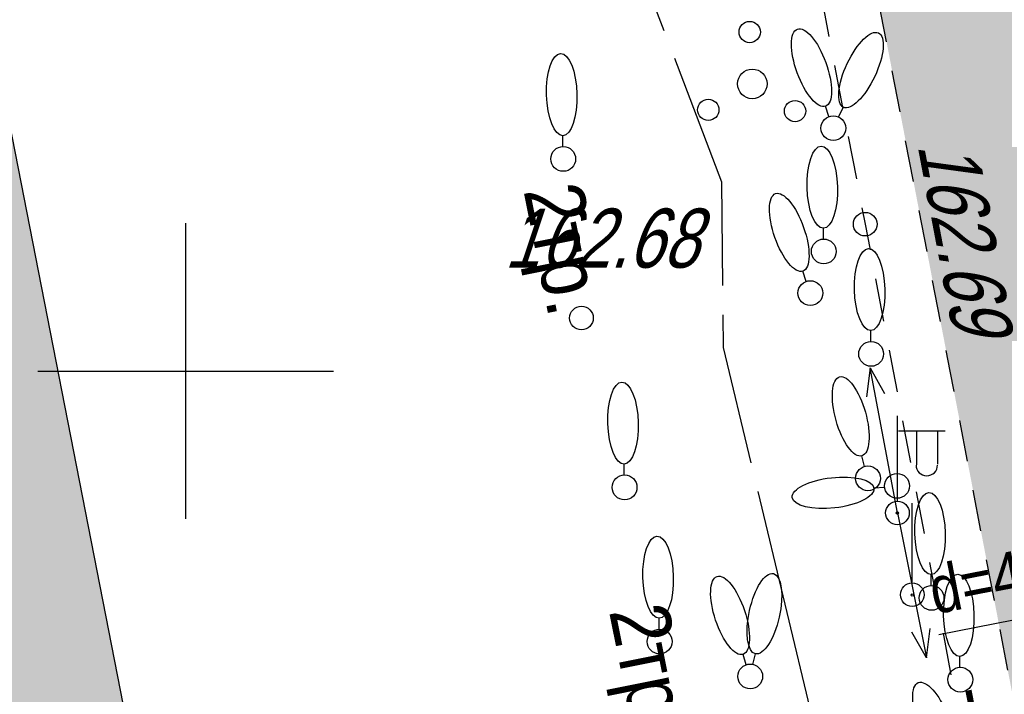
# Model space of a CAD drawing. Header units: millimetres. Extents: x 4385 to 11928, y 17253 to 36963.
# Tile 56 of 256: x 5847 to 5864, y 18495 to 18506. Entities that reach past the tile are written whole.
import ezdxf
from ezdxf.enums import TextEntityAlignment as Align

# ---------------------------------------------------------------- set-up
doc = ezdxf.new("R2010")
doc.units = ezdxf.units.MM
doc.linetypes.add('Геоподоснова_34179-21 от 9.08.21$0$UP line', pattern=[1.5, 1, -0.5])
for name, color, linetype, lineweight in [('Геоподоснова_34179-21 от 9.08.21$0$Водосток проектный', 7, 'Continuous', 25), ('Геоподоснова_34179-21 от 9.08.21$0$Горизонтали', 7, 'Continuous', 25), ('Геоподоснова_34179-21 от 9.08.21$0$Граница улицы', 7, 'Continuous', 25), ('Геоподоснова_34179-21 от 9.08.21$0$Кабели', 7, 'Continuous', 25), ('Геоподоснова_34179-21 от 9.08.21$0$Кабель Мосэнерго', 7, 'Continuous', 25), ('Геоподоснова_34179-21 от 9.08.21$0$Канализация самотёчная', 7, 'Continuous', 25), ('Геоподоснова_34179-21 от 9.08.21$0$Координатные кресты', 7, 'Continuous', 25), ('Геоподоснова_34179-21 от 9.08.21$0$Отдельно стоящее дерево', 7, 'Continuous', 25), ('Геоподоснова_34179-21 от 9.08.21$0$Столбы', 7, 'Continuous', 25), ('Геоподоснова_34179-21 от 9.08.21$0$Фонари', 7, 'Continuous', 25)]:
    doc.layers.add(name, color=color, linetype=linetype, lineweight=lineweight)
doc.layers.add('ГП_дороги_штриховка_сущ', color=7, linetype='Continuous', lineweight=0, true_color=0xc8d0d0, transparency=0.6)
doc.layers.add('ГП_здан_сущ', color=7, linetype='Continuous')
doc.layers.add('ГП_здан_сущ_штриховка', color=253, linetype='Continuous', lineweight=0, true_color=0x828282)
doc.styles.add('Геоподоснова_34179-21 от 9.08.21$0$Style-RUSSIAN_1251', font='RUSSIAN_1251.shx')
doc.styles.add('Геоподоснова_34179-21 от 9.08.21$0$Style-RUSSIAN_1251 I 0.32289', font='RUSSIAN_1251.shx', dxfattribs={"oblique": 18.5})

# ---------------------------------------------------------------- blocks, each defined once
blk = doc.blocks.new('Геоподоснова_34179-21 от 9.08.21$0$KREST_16')
at = {"layer": 'Геоподоснова_34179-21 от 9.08.21$0$Координатные кресты', "color": 7, "linetype": 'Continuous', "lineweight": 25}
for p, q in [((0, -2.5), (0, 2.5)), ((-2.5, 0), (2.5, 0))]:
    blk.add_line(p, q, dxfattribs=at)
blk = doc.blocks.new('Геоподоснова_34179-21 от 9.08.21$0$DEREVO_11')
at = {"layer": 'Геоподоснова_34179-21 от 9.08.21$0$Отдельно стоящее дерево', "color": 7, "linetype": 'Continuous', "lineweight": 25, "flags": 128}
blk.add_lwpolyline([(-0.007, 0.21), (-0.007, 0.393)], dxfattribs=at)
at = {"layer": 'Геоподоснова_34179-21 от 9.08.21$0$Отдельно стоящее дерево', "color": 7, "linetype": 'Continuous', "lineweight": 25}
blk.add_arc((0, 0), 0.21, 0, 360, dxfattribs=at)
blk.add_ellipse((-0.025, 1.088), major_axis=(-0.019, 0.695), ratio=0.369829, dxfattribs=at)
blk = doc.blocks.new('Геоподоснова_34179-21 от 9.08.21$0$PIKET_52')
at = {"layer": 'Геоподоснова_34179-21 от 9.08.21$0$Горизонтали', "color": 7, "linetype": 'Continuous', "lineweight": 25}
blk.add_arc((0, 0), 0.2, 0, 360, dxfattribs=at)
blk = doc.blocks.new('Геоподоснова_34179-21 от 9.08.21$0$DEREVO_13')
at = {"layer": 'Геоподоснова_34179-21 от 9.08.21$0$Отдельно стоящее дерево', "color": 7, "linetype": 'Continuous', "lineweight": 25, "flags": 128}
blk.add_lwpolyline([(-0.007, 0.21), (-0.007, 0.393)], dxfattribs=at)
at = {"layer": 'Геоподоснова_34179-21 от 9.08.21$0$Отдельно стоящее дерево', "color": 7, "linetype": 'Continuous', "lineweight": 25}
blk.add_arc((0, 0), 0.21, 0, 359.99999, dxfattribs=at)
blk.add_ellipse((-0.0255, 1.088), major_axis=(-0.0185, 0.695), ratio=0.3698286, dxfattribs=at)
blk = doc.blocks.new('Геоподоснова_34179-21 от 9.08.21$0$DEREVO_14')
at = {"layer": 'Геоподоснова_34179-21 от 9.08.21$0$Отдельно стоящее дерево', "color": 7, "linetype": 'Continuous', "lineweight": 25, "flags": 128}
blk.add_lwpolyline([(-0.007, 0.21), (-0.007, 0.393)], dxfattribs=at)
at = {"layer": 'Геоподоснова_34179-21 от 9.08.21$0$Отдельно стоящее дерево', "color": 7, "linetype": 'Continuous', "lineweight": 25}
blk.add_arc((0, 0), 0.21, 0, 360, dxfattribs=at)
blk.add_ellipse((-0.026, 1.088), major_axis=(-0.019, 0.695), ratio=0.369829, dxfattribs=at)
blk = doc.blocks.new('Геоподоснова_34179-21 от 9.08.21$0$DEREVO_15')
at = {"layer": 'Геоподоснова_34179-21 от 9.08.21$0$Отдельно стоящее дерево', "color": 7, "linetype": 'Continuous', "lineweight": 25, "flags": 128}
blk.add_lwpolyline([(-0.007, 0.21), (-0.007, 0.393)], dxfattribs=at)
at = {"layer": 'Геоподоснова_34179-21 от 9.08.21$0$Отдельно стоящее дерево', "color": 7, "linetype": 'Continuous', "lineweight": 25}
blk.add_arc((0, 0), 0.21, 0, 359.99999, dxfattribs=at)
blk.add_ellipse((-0.0255, 1.088), major_axis=(-0.0185, 0.695), ratio=0.3698286, dxfattribs=at)
blk = doc.blocks.new('Геоподоснова_34179-21 от 9.08.21$0$DEREVO_21')
at = {"layer": 'Геоподоснова_34179-21 от 9.08.21$0$Отдельно стоящее дерево', "color": 7, "linetype": 'Continuous', "lineweight": 25, "flags": 128}
blk.add_lwpolyline([(-0.007, 0.21), (-0.007, 0.393)], dxfattribs=at)
at = {"layer": 'Геоподоснова_34179-21 от 9.08.21$0$Отдельно стоящее дерево', "color": 7, "linetype": 'Continuous', "lineweight": 25}
blk.add_arc((0, 0), 0.21, 0, 360, dxfattribs=at)
blk.add_ellipse((-0.026, 1.088), major_axis=(-0.019, 0.695), ratio=0.369829, dxfattribs=at)
blk = doc.blocks.new('Геоподоснова_34179-21 от 9.08.21$0$KUST1_3')
at = {"layer": 'Геоподоснова_34179-21 от 9.08.21$0$Отдельно стоящее дерево', "color": 7, "linetype": 'Continuous', "lineweight": 25}
for centre, radius in [((-0.044, 0.877), 0.18), ((0, 0), 0.25), ((-0.745, -0.439), 0.18), ((0.723, -0.461), 0.18)]:
    blk.add_arc(centre, radius, 0, 360, dxfattribs=at)
blk = doc.blocks.new('Геоподоснова_34179-21 от 9.08.21$0$DEREVO_22')
at = {"layer": 'Геоподоснова_34179-21 от 9.08.21$0$Отдельно стоящее дерево', "color": 7, "linetype": 'Continuous', "lineweight": 25, "flags": 128}
blk.add_lwpolyline([(-0.007, 0.21), (-0.007, 0.393)], dxfattribs=at)
at = {"layer": 'Геоподоснова_34179-21 от 9.08.21$0$Отдельно стоящее дерево', "color": 7, "linetype": 'Continuous', "lineweight": 25}
blk.add_arc((0, 0), 0.21, 0, 360, dxfattribs=at)
blk.add_ellipse((-0.025, 1.088), major_axis=(-0.019, 0.695), ratio=0.369829, dxfattribs=at)
blk = doc.blocks.new('Геоподоснова_34179-21 от 9.08.21$0$PIKET_55')
at = {"layer": 'Геоподоснова_34179-21 от 9.08.21$0$Горизонтали', "color": 7, "linetype": 'Continuous', "lineweight": 25}
blk.add_arc((0, 0), 0.2, 0, 360, dxfattribs=at)
blk = doc.blocks.new('Геоподоснова_34179-21 от 9.08.21$0$msdElementTypeLineString_34')
at = {"layer": 'Геоподоснова_34179-21 от 9.08.21$0$Граница улицы', "color": 7, "linetype": 'Continuous', "lineweight": 25}
for p, q in [((6.774, 5.572), (6.64, 6.265)), ((7.002, 4.388), (6.868, 5.081)), ((7.231, 3.205), (7.097, 3.897)), ((7.459, 2.021), (7.326, 2.714)), ((7.688, 0.837), (7.554, 1.53)), ((7.85, 0), (7.783, 0.346))]:
    blk.add_line(p, q, dxfattribs=at)
blk = doc.blocks.new('Геоподоснова_34179-21 от 9.08.21$0$DEREVO_86')
at = {"layer": 'Геоподоснова_34179-21 от 9.08.21$0$Отдельно стоящее дерево', "color": 7, "linetype": 'Continuous', "lineweight": 25, "flags": 128}
blk.add_lwpolyline([(-0.007, 0.21), (-0.007, 0.393)], dxfattribs=at)
at = {"layer": 'Геоподоснова_34179-21 от 9.08.21$0$Отдельно стоящее дерево', "color": 7, "linetype": 'Continuous', "lineweight": 25}
blk.add_arc((0, 0), 0.21, 0, 360, dxfattribs=at)
blk.add_ellipse((-0.025, 1.088), major_axis=(-0.019, 0.695), ratio=0.369829, dxfattribs=at)
blk = doc.blocks.new('Геоподоснова_34179-21 от 9.08.21$0$FONAR5_13')
at = {"layer": 'Геоподоснова_34179-21 от 9.08.21$0$Фонари', "color": 7, "linetype": 'Continuous', "lineweight": 25}
for p, q in [((0.003, 0.2), (0.003, 1.641)), ((0.017, 1.388), (0.805, 1.388)), ((0.322, 1.371), (0.322, 0.816)), ((0.676, 1.378), (0.676, 0.823))]:
    blk.add_line(p, q, dxfattribs=at)
for centre, radius, start, end in [((0.496, 0.809), 0.181, 180, 0), ((0, 0), 0.2, 0, 360), ((0, 0), 0.02, 0, 360)]:
    blk.add_arc(centre, radius, start, end, dxfattribs=at)
blk = doc.blocks.new('Геоподоснова_34179-21 от 9.08.21$0$STRFON_28')
at = {"layer": 'Геоподоснова_34179-21 от 9.08.21$0$Фонари', "color": 7, "linetype": 'Continuous', "lineweight": 25, "flags": 128}
for points in [[(0, 0), (2.5, 0)], [(2.5, 0), (2.025, 0.157)], [(2.5, 0), (2.025, -0.156)]]:
    blk.add_lwpolyline(points, dxfattribs=at)
blk = doc.blocks.new('Геоподоснова_34179-21 от 9.08.21$0$DEREVO_99')
at = {"layer": 'Геоподоснова_34179-21 от 9.08.21$0$Отдельно стоящее дерево', "color": 7, "linetype": 'Continuous', "lineweight": 25, "flags": 128}
blk.add_lwpolyline([(-0.007, 0.21), (-0.007, 0.393)], dxfattribs=at)
at = {"layer": 'Геоподоснова_34179-21 от 9.08.21$0$Отдельно стоящее дерево', "color": 7, "linetype": 'Continuous', "lineweight": 25}
blk.add_arc((0, 0), 0.21, 0, 360, dxfattribs=at)
blk.add_ellipse((-0.025, 1.088), major_axis=(-0.019, 0.695), ratio=0.369829, dxfattribs=at)
blk = doc.blocks.new('Геоподоснова_34179-21 от 9.08.21$0$DEREVO_100')
at = {"layer": 'Геоподоснова_34179-21 от 9.08.21$0$Отдельно стоящее дерево', "color": 7, "linetype": 'Continuous', "lineweight": 25, "flags": 128}
blk.add_lwpolyline([(-0.007, 0.21), (-0.007, 0.393)], dxfattribs=at)
at = {"layer": 'Геоподоснова_34179-21 от 9.08.21$0$Отдельно стоящее дерево', "color": 7, "linetype": 'Continuous', "lineweight": 25}
blk.add_arc((0, 0), 0.21, 0, 360, dxfattribs=at)
blk.add_ellipse((-0.026, 1.088), major_axis=(-0.019, 0.695), ratio=0.369829, dxfattribs=at)
blk = doc.blocks.new('Геоподоснова_34179-21 от 9.08.21$0$DEREVO_101')
at = {"layer": 'Геоподоснова_34179-21 от 9.08.21$0$Отдельно стоящее дерево', "color": 7, "linetype": 'Continuous', "lineweight": 25, "flags": 128}
blk.add_lwpolyline([(-0.007, 0.21), (-0.007, 0.393)], dxfattribs=at)
at = {"layer": 'Геоподоснова_34179-21 от 9.08.21$0$Отдельно стоящее дерево', "color": 7, "linetype": 'Continuous', "lineweight": 25}
blk.add_arc((0, 0), 0.21, 0, 360, dxfattribs=at)
blk.add_ellipse((-0.026, 1.088), major_axis=(-0.019, 0.695), ratio=0.369829, dxfattribs=at)
blk = doc.blocks.new('Геоподоснова_34179-21 от 9.08.21$0$DEREVO_102')
at = {"layer": 'Геоподоснова_34179-21 от 9.08.21$0$Отдельно стоящее дерево', "color": 7, "linetype": 'Continuous', "lineweight": 25, "flags": 128}
blk.add_lwpolyline([(-0.007, 0.21), (-0.007, 0.393)], dxfattribs=at)
at = {"layer": 'Геоподоснова_34179-21 от 9.08.21$0$Отдельно стоящее дерево', "color": 7, "linetype": 'Continuous', "lineweight": 25}
blk.add_arc((0, 0), 0.21, 0, 360, dxfattribs=at)
blk.add_ellipse((-0.026, 1.088), major_axis=(-0.019, 0.695), ratio=0.369829, dxfattribs=at)
blk = doc.blocks.new('Геоподоснова_34179-21 от 9.08.21$0$DEREVO_103')
at = {"layer": 'Геоподоснова_34179-21 от 9.08.21$0$Отдельно стоящее дерево', "color": 7, "linetype": 'Continuous', "lineweight": 25, "flags": 128}
blk.add_lwpolyline([(-0.007, 0.21), (-0.007, 0.393)], dxfattribs=at)
at = {"layer": 'Геоподоснова_34179-21 от 9.08.21$0$Отдельно стоящее дерево', "color": 7, "linetype": 'Continuous', "lineweight": 25}
blk.add_arc((0, 0), 0.21, 0, 359.99999, dxfattribs=at)
blk.add_ellipse((-0.0255, 1.088), major_axis=(-0.0185, 0.695), ratio=0.3698286, dxfattribs=at)
blk = doc.blocks.new('Геоподоснова_34179-21 от 9.08.21$0$DEREVO_104')
at = {"layer": 'Геоподоснова_34179-21 от 9.08.21$0$Отдельно стоящее дерево', "color": 7, "linetype": 'Continuous', "lineweight": 25, "flags": 128}
blk.add_lwpolyline([(-0.007, 0.21), (-0.007, 0.393)], dxfattribs=at)
at = {"layer": 'Геоподоснова_34179-21 от 9.08.21$0$Отдельно стоящее дерево', "color": 7, "linetype": 'Continuous', "lineweight": 25}
blk.add_arc((0, 0), 0.21, 0, 360, dxfattribs=at)
blk.add_ellipse((-0.025, 1.088), major_axis=(-0.019, 0.695), ratio=0.369829, dxfattribs=at)
blk = doc.blocks.new('Геоподоснова_34179-21 от 9.08.21$0$DEREVO_105')
at = {"layer": 'Геоподоснова_34179-21 от 9.08.21$0$Отдельно стоящее дерево', "color": 7, "linetype": 'Continuous', "lineweight": 25, "flags": 128}
blk.add_lwpolyline([(-0.007, 0.21), (-0.007, 0.393)], dxfattribs=at)
at = {"layer": 'Геоподоснова_34179-21 от 9.08.21$0$Отдельно стоящее дерево', "color": 7, "linetype": 'Continuous', "lineweight": 25}
blk.add_arc((0, 0), 0.21, 0, 360, dxfattribs=at)
blk.add_ellipse((-0.026, 1.088), major_axis=(-0.019, 0.695), ratio=0.369829, dxfattribs=at)
blk = doc.blocks.new('Геоподоснова_34179-21 от 9.08.21$0$DEREVO_106')
at = {"layer": 'Геоподоснова_34179-21 от 9.08.21$0$Отдельно стоящее дерево', "color": 7, "linetype": 'Continuous', "lineweight": 25, "flags": 128}
blk.add_lwpolyline([(-0.006, 0.21), (-0.007, 0.393)], dxfattribs=at)
at = {"layer": 'Геоподоснова_34179-21 от 9.08.21$0$Отдельно стоящее дерево', "color": 7, "linetype": 'Continuous', "lineweight": 25}
blk.add_arc((0, 0), 0.21, 0, 360, dxfattribs=at)
blk.add_ellipse((-0.026, 1.088), major_axis=(-0.019, 0.695), ratio=0.369829, dxfattribs=at)
blk = doc.blocks.new('Геоподоснова_34179-21 от 9.08.21$0$STOLBG_1')
at = {"layer": 'Геоподоснова_34179-21 от 9.08.21$0$Столбы', "color": 7, "linetype": 'Continuous', "lineweight": 25}
blk.add_line((-0.015, 0.206), (-0.015, 1.539), dxfattribs=at)
for centre, radius in [((-0.015, -0.008), 0.2), ((-0.014, -0.014), 0.02)]:
    blk.add_arc(centre, radius, 0, 360, dxfattribs=at)
blk = doc.blocks.new('Геоподоснова_34179-21 от 9.08.21$0$msdElementTypeLineString_56')
at = {"layer": 'Геоподоснова_34179-21 от 9.08.21$0$Граница улицы', "color": 7, "linetype": 'Continuous', "lineweight": 25}
for p, q in [((0.067, 52.702), (0.001, 53.046)), ((0.295, 51.524), (0.162, 52.211)), ((0.522, 50.345), (0.39, 51.033)), ((0.75, 49.167), (0.617, 49.854)), ((0.978, 47.988), (0.845, 48.676))]:
    blk.add_line(p, q, dxfattribs=at)
blk = doc.blocks.new('Геоподоснова_34179-21 от 9.08.21$0$msdElementTypeLineString_57')
at = {"layer": 'Геоподоснова_34179-21 от 9.08.21$0$Граница улицы', "color": 7, "linetype": 'Continuous', "lineweight": 25}
for p, q in [((0.001, 53.482), (0.068, 53.129)), ((0.161, 52.638), (0.295, 51.933)), ((0.389, 51.442), (0.523, 50.737)), ((0.616, 50.246), (0.75, 49.541)), ((0.844, 49.05), (0.978, 48.345))]:
    blk.add_line(p, q, dxfattribs=at)
blk = doc.blocks.new('Геоподоснова_34179-21 от 9.08.21$0$STRFON_29')
at = {"layer": 'Геоподоснова_34179-21 от 9.08.21$0$Фонари', "color": 7, "linetype": 'Continuous', "lineweight": 25, "flags": 128}
for points in [[(0, 0), (2.5, 0)], [(2.5, 0), (2.025, 0.156)], [(2.5, 0), (2.025, -0.156)]]:
    blk.add_lwpolyline(points, dxfattribs=at)
blk = doc.blocks.new('Геоподоснова_34179-21 от 9.08.21$0$msdElementTypeLineString_102')
at = {"layer": 'Геоподоснова_34179-21 от 9.08.21$0$Граница улицы', "color": 7, "linetype": 'Continuous', "lineweight": 25}
for p, q in [((4.469, 16.233), (5.183, 16.36)), ((3.263, 16.02), (3.977, 16.146)), ((5.366, 15.997), (5.504, 15.285)), ((2.056, 15.806), (2.77, 15.932)), ((0.85, 15.592), (1.564, 15.719)), ((0, 15.442), (0.357, 15.505)), ((5.831, 13.591), (5.969, 12.879)), ((6.063, 12.388), (6.201, 11.676)), ((6.296, 11.185), (6.433, 10.473)), ((6.528, 9.982), (6.666, 9.27)), ((6.761, 8.779), (6.898, 8.067)), ((6.993, 7.576), (7.13, 6.864)), ((7.225, 6.373), (7.363, 5.661)), ((7.458, 5.17), (7.595, 4.458)), ((7.69, 3.967), (7.828, 3.254)), ((8.152, 1.56), (8.288, 0.847)), ((8.381, 0.356), (8.449, 0))]:
    blk.add_line(p, q, dxfattribs=at)
at = {"layer": 'Геоподоснова_34179-21 от 9.08.21$0$Граница улицы', "color": 7, "linetype": 'Continuous', "lineweight": 25, "flags": 128}
for points in [[(5.599, 14.794), (5.699, 14.276), (5.736, 14.084), (5.736, 14.082)], [(7.922, 2.764), (7.976, 2.485), (8.059, 2.051)]]:
    blk.add_lwpolyline(points, dxfattribs=at)
blk = doc.blocks.new('Геоподоснова_34179-21 от 9.08.21$0$msdElementTypeLineString_512')
at = {"layer": 'Геоподоснова_34179-21 от 9.08.21$0$Кабели', "color": 10, "linetype": 'Continuous', "lineweight": 25}
for p, q in [((0, 4.65), (0.796, 2.559)), ((0.974, 2.091), (1.77, 0))]:
    blk.add_line(p, q, dxfattribs=at)
blk = doc.blocks.new('Геоподоснова_34179-21 от 9.08.21$0$msdElementTypeMultiLine_308')
at = {"layer": 'Геоподоснова_34179-21 от 9.08.21$0$Кабели', "color": 1, "linetype": 'Continuous', "lineweight": 25}
blk.add_blockref('Геоподоснова_34179-21 от 9.08.21$0$msdElementTypeLineString_512', (0, 0), dxfattribs=at)
blk = doc.blocks.new('Геоподоснова_34179-21 от 9.08.21$0$msdElementTypeLineString_513')
at = {"layer": 'Геоподоснова_34179-21 от 9.08.21$0$Кабели', "color": 10, "linetype": 'Continuous', "lineweight": 25}
for p, q in [((0, 2.8), (0.019, 1.05)), ((0.024, 0.55), (0.03, 0))]:
    blk.add_line(p, q, dxfattribs=at)
blk = doc.blocks.new('Геоподоснова_34179-21 от 9.08.21$0$msdElementTypeMultiLine_309')
at = {"layer": 'Геоподоснова_34179-21 от 9.08.21$0$Кабели', "color": 10, "linetype": 'Continuous', "lineweight": 25}
blk.add_blockref('Геоподоснова_34179-21 от 9.08.21$0$msdElementTypeLineString_513', (0, 0), dxfattribs=at)
blk = doc.blocks.new('Геоподоснова_34179-21 от 9.08.21$0$msdElementTypeLineString_514')
at = {"layer": 'Геоподоснова_34179-21 от 9.08.21$0$Кабели', "color": 10, "linetype": 'Continuous', "lineweight": 25}
for p, q in [((0, 21.96), (0.468, 20.007)), ((0.584, 19.521), (1.52, 15.615))]:
    blk.add_line(p, q, dxfattribs=at)
blk = doc.blocks.new('Геоподоснова_34179-21 от 9.08.21$0$msdElementTypeMultiLine_310')
at = {"layer": 'Геоподоснова_34179-21 от 9.08.21$0$Кабели', "color": 1, "linetype": 'Continuous', "lineweight": 25}
blk.add_blockref('Геоподоснова_34179-21 от 9.08.21$0$msdElementTypeLineString_514', (0, 0), dxfattribs=at)
blk = doc.blocks.new('Геоподоснова_34179-21 от 9.08.21$0$msdElementTypeTextNode_27')
at = {"layer": 'Геоподоснова_34179-21 от 9.08.21$0$Кабель Мосэнерго', "color": 7, "linetype": 'Continuous', "lineweight": 25, "style": 'Геоподоснова_34179-21 от 9.08.21$0$Style-RUSSIAN_1251', "width": 0.899998}
blk.add_text('2тр.', height=1, rotation=281.3155, dxfattribs=at).set_placement((0, 0))
blk = doc.blocks.new('Геоподоснова_34179-21 от 9.08.21$0$DIMTXT_7')
at = {"layer": 'Геоподоснова_34179-21 от 9.08.21$0$Канализация самотёчная', "color": 16, "linetype": 'Continuous', "lineweight": 25, "style": 'Геоподоснова_34179-21 от 9.08.21$0$Style-RUSSIAN_1251', "width": 0.899998}
blk.add_text('d=200чуг.', height=1, rotation=11.1169, dxfattribs=at).set_placement((-17.832, 0.123), align=Align.TOP_LEFT)
blk = doc.blocks.new('Геоподоснова_34179-21 от 9.08.21$0$msdElementTypeTextNode_33')
at = {"layer": 'Геоподоснова_34179-21 от 9.08.21$0$Кабель Мосэнерго', "color": 7, "linetype": 'Continuous', "lineweight": 25, "style": 'Геоподоснова_34179-21 от 9.08.21$0$Style-RUSSIAN_1251', "width": 0.899998}
blk.add_text('2тр.', height=1, rotation=281.3155, dxfattribs=at).set_placement((0, 0))
blk = doc.blocks.new('Геоподоснова_34179-21 от 9.08.21$0$DIMTXT_250')
at = {"layer": 'Геоподоснова_34179-21 от 9.08.21$0$Водосток проектный', "color": 7, "linetype": 'Continuous', "lineweight": 25, "flags": 128}
blk.add_lwpolyline([(0, 0), (-13.532, 2.159), (-20.109, 0.867)], dxfattribs=at)
at = {"layer": 'Геоподоснова_34179-21 от 9.08.21$0$Водосток проектный', "color": 7, "linetype": 'Continuous', "lineweight": 25, "style": 'Геоподоснова_34179-21 от 9.08.21$0$Style-RUSSIAN_1251', "width": 0.875}
blk.add_text('d=400пп. пр.', height=0.8, rotation=11.1169, dxfattribs=at).set_placement((-20.331, 1.995), align=Align.TOP_LEFT)
blk = doc.blocks.new('Геоподоснова_34179-21 от 9.08.21')
at = {"layer": 'Геоподоснова_34179-21 от 9.08.21$0$Водосток проектный', "color": 7, "linetype": 'Continuous', "lineweight": 25}
blk.add_blockref('Геоподоснова_34179-21 от 9.08.21$0$DIMTXT_250', (5882.843, 18494.673), dxfattribs=at)
at = {"layer": 'Геоподоснова_34179-21 от 9.08.21$0$Горизонтали', "color": 7, "linetype": 'Continuous', "lineweight": 25}
for name, p in [('Геоподоснова_34179-21 от 9.08.21$0$PIKET_55', (5861.491, 18502.485)), ('Геоподоснова_34179-21 от 9.08.21$0$PIKET_52', (5856.693, 18500.897))]:
    blk.add_blockref(name, p, dxfattribs=at)
at = {"layer": 'Геоподоснова_34179-21 от 9.08.21$0$Граница улицы', "color": 7, "linetype": 'Continuous', "lineweight": 25}
for name, p in [('Геоподоснова_34179-21 от 9.08.21$0$msdElementTypeLineString_34', (5855.078, 18500)), ('Геоподоснова_34179-21 от 9.08.21$0$msdElementTypeLineString_102', (5853.515, 18500)), ('Геоподоснова_34179-21 от 9.08.21$0$msdElementTypeLineString_57', (5861.963, 18446.518)), ('Геоподоснова_34179-21 от 9.08.21$0$msdElementTypeLineString_56', (5862.927, 18446.954))]:
    blk.add_blockref(name, p, dxfattribs=at)
at = {"layer": 'Геоподоснова_34179-21 от 9.08.21$0$Кабели', "color": 1, "linetype": 'Continuous', "lineweight": 25}
for name, p in [('Геоподоснова_34179-21 от 9.08.21$0$msdElementTypeMultiLine_308', (5857.29, 18503.2)), ('Геоподоснова_34179-21 от 9.08.21$0$msdElementTypeMultiLine_309', (5859.06, 18500.4))]:
    blk.add_blockref(name, p, dxfattribs=at)
at = {"layer": 'Геоподоснова_34179-21 от 9.08.21$0$Кабели', "color": 10, "linetype": 'Continuous', "lineweight": 25}
blk.add_blockref('Геоподоснова_34179-21 от 9.08.21$0$msdElementTypeMultiLine_310', (5859.09, 18478.44), dxfattribs=at)
at = {"layer": 'Геоподоснова_34179-21 от 9.08.21$0$Кабель Мосэнерго', "color": 7, "linetype": 'Continuous', "lineweight": 25}
for name, p in [('Геоподоснова_34179-21 от 9.08.21$0$msdElementTypeTextNode_33', (5855.71, 18503.057)), ('Геоподоснова_34179-21 от 9.08.21$0$msdElementTypeTextNode_27', (5857.157, 18495.943))]:
    blk.add_blockref(name, p, dxfattribs=at)
at = {"layer": 'Геоподоснова_34179-21 от 9.08.21$0$Канализация самотёчная', "color": 16, "linetype": 'Continuous', "lineweight": 25}
blk.add_blockref('Геоподоснова_34179-21 от 9.08.21$0$DIMTXT_7', (5880.554, 18494.321), dxfattribs=at)
at = {"layer": 'Геоподоснова_34179-21 от 9.08.21$0$Координатные кресты', "color": 7, "linetype": 'Continuous', "lineweight": 25}
blk.add_blockref('Геоподоснова_34179-21 от 9.08.21$0$KREST_16', (5850, 18500), dxfattribs=at)
at = {"layer": 'Геоподоснова_34179-21 от 9.08.21$0$Отдельно стоящее дерево', "color": 7, "linetype": 'Continuous', "lineweight": 25}
for name, p in [('Геоподоснова_34179-21 от 9.08.21$0$KUST1_3', (5859.582, 18504.858)), ('Геоподоснова_34179-21 от 9.08.21$0$DEREVO_11', (5856.384, 18503.589)), ('Геоподоснова_34179-21 от 9.08.21$0$DEREVO_15', (5860.791, 18502.023)), ('Геоподоснова_34179-21 от 9.08.21$0$DEREVO_13', (5861.592, 18500.291)), ('Геоподоснова_34179-21 от 9.08.21$0$DEREVO_101', (5857.422, 18498.032)), ('Геоподоснова_34179-21 от 9.08.21$0$DEREVO_103', (5862.613, 18496.164)), ('Геоподоснова_34179-21 от 9.08.21$0$DEREVO_99', (5858.014, 18495.425)), ('Геоподоснова_34179-21 от 9.08.21$0$DEREVO_102', (5863.1, 18494.78))]:
    blk.add_blockref(name, p, dxfattribs=at)
for name, p, rotation in [('Геоподоснова_34179-21 от 9.08.21$0$DEREVO_21', (5860.952, 18504.109), 18.45342607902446), ('Геоподоснова_34179-21 от 9.08.21$0$DEREVO_105', (5861.538, 18498.185), 14.17763419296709), ('Геоподоснова_34179-21 от 9.08.21$0$DEREVO_86', (5863.052, 18493.074), 20.45006030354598)]:
    blk.add_blockref(name, p, dxfattribs=dict(at, rotation=rotation))
for name, p, xscale, yscale, zscale, rotation in [('Геоподоснова_34179-21 от 9.08.21$0$DEREVO_22', (5860.952, 18504.109), 1.000001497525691, 1.000001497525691, 1.000001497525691, 333.2377149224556), ('Геоподоснова_34179-21 от 9.08.21$0$DEREVO_14', (5860.564, 18501.318), 0.9999986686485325, 0.9999986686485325, 0.9999986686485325, 17.79093010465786), ('Геоподоснова_34179-21 от 9.08.21$0$DEREVO_104', (5862.03, 18498.058), 0.9999981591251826, 0.9999981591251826, 0.9999981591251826, 94.89301632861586), ('Геоподоснова_34179-21 от 9.08.21$0$DEREVO_100', (5859.546, 18494.834), 1.000001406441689, 1.000001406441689, 1.000001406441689, 16.85321462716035), ('Геоподоснова_34179-21 от 9.08.21$0$DEREVO_106', (5859.546, 18494.834), 1.000002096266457, 1.000002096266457, 1.000002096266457, 345.8567916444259)]:
    blk.add_blockref(name, p, dxfattribs=dict(at, xscale=xscale, yscale=yscale, zscale=zscale, rotation=rotation))
at = {"layer": 'Геоподоснова_34179-21 от 9.08.21$0$Столбы', "color": 7, "linetype": 'Continuous', "lineweight": 25}
blk.add_blockref('Геоподоснова_34179-21 от 9.08.21$0$STOLBG_1', (5862.302, 18496.225), dxfattribs=at)
at = {"layer": 'Геоподоснова_34179-21 от 9.08.21$0$Фонари', "color": 7, "linetype": 'Continuous', "lineweight": 25, "rotation": 100.5904488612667}
blk.add_blockref('Геоподоснова_34179-21 от 9.08.21$0$STRFON_29', (5862.037, 18497.6), dxfattribs=at)
at = {"layer": 'Геоподоснова_34179-21 от 9.08.21$0$Фонари', "color": 7, "linetype": 'Continuous', "lineweight": 25}
blk.add_blockref('Геоподоснова_34179-21 от 9.08.21$0$FONAR5_13', (5862.037, 18497.6), dxfattribs=at)
at = {"layer": 'Геоподоснова_34179-21 от 9.08.21$0$Фонари', "color": 7, "linetype": 'Continuous', "lineweight": 25, "xscale": 1.000001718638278, "yscale": 1.000001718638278, "zscale": 1.000001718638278, "rotation": 281.3372459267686}
blk.add_blockref('Геоподоснова_34179-21 от 9.08.21$0$STRFON_28', (5862.037, 18497.6), dxfattribs=at)
at = {"layer": 'Геоподоснова_34179-21 от 9.08.21$0$Горизонтали', "color": 7, "linetype": 'Continuous', "lineweight": 25, "style": 'Геоподоснова_34179-21 от 9.08.21$0$Style-RUSSIAN_1251 I 0.32289', "oblique": 18.5, "width": 0.799996}
blk.add_text('162.69', height=1, rotation=280.7688, dxfattribs=at).set_placement((5862.374, 18503.823))
blk.add_text('162.68', height=1, dxfattribs=at).set_placement((5855.386, 18501.749))
at = {"layer": 'Геоподоснова_34179-21 от 9.08.21$0$Граница улицы', "color": 7, "linetype": 'Геоподоснова_34179-21 от 9.08.21$0$UP line', "lineweight": 25, "style": 'Геоподоснова_34179-21 от 9.08.21$0$Style-RUSSIAN_1251 I 0.32289', "oblique": 18.5}
blk.add_text('БОЛЬШАЯ МАРФИНСКАЯ УЛИЦА', height=1.5, rotation=281, dxfattribs=at).set_placement((5861.279, 18523.04))

msp = doc.modelspace()

# ---------------------------------------------------------------- hatches: boundary and pattern name
at = {"layer": 'ГП_дороги_штриховка_сущ'}
h = msp.add_hatch(color=256, dxfattribs=at)
h.dxf.hatch_style = 1
edge = h.paths.add_edge_path()
edge.add_line((5925.766, 18433.855), (5941.944, 18436.973))
edge.add_line((5941.944, 18436.973), (5953.857, 18439.646))
edge.add_line((5953.857, 18439.646), (5952.85, 18448.595))
edge.add_line((5952.85, 18448.595), (5934.391, 18444.916))
edge.add_line((5934.391, 18444.916), (5923.777, 18442.892))
edge.add_line((5923.777, 18442.892), (5913.765, 18440.871))
edge.add_arc((6024.751, 17851.701), 599.532, 100.668107, 101.527822)
edge.add_line((5904.938, 18439.139), (5895.221, 18437.054))
edge.add_arc((5892.782, 18446.919), 10.161, 258.729, 283.887, ccw=False)
edge.add_arc((5892.507, 18446.219), 9.422, 228.1226, 259.5373, ccw=False)
edge.add_arc((5892.853, 18446.804), 10.09, 191.3978, 228.8772, ccw=False)
edge.add_line((5882.962, 18444.81), (5882.854, 18445.357))
edge.add_line((5882.854, 18445.357), (5880.704, 18455.601))
edge.add_line((5880.704, 18455.601), (5876.365, 18478.056))
edge.add_arc((5883.236, 18479.41), 7.003, 102.0896, 191.1455, ccw=False)
edge.add_line((5881.77, 18486.258), (5885.611, 18487.025))
edge.add_line((5885.611, 18487.025), (5884.576, 18492.327))
edge.add_line((5884.576, 18492.327), (5880.725, 18491.731))
edge.add_arc((5879.837, 18497.318), 5.657, 253.3213, 279.0267, ccw=False)
edge.add_arc((5879.968, 18499.313), 7.618, 187.5257, 256.688, ccw=False)
edge.add_line((5872.415, 18498.315), (5871.095, 18505.174))
edge.add_line((5871.095, 18505.174), (5870.76, 18506.857))
edge.add_line((5870.76, 18506.857), (5869.698, 18512.377))
edge.add_line((5869.698, 18512.377), (5868.248, 18519.806))
edge.add_line((5868.248, 18519.806), (5866.913, 18526.801))
edge.add_line((5866.913, 18526.801), (5865.765, 18532.813))
edge.add_line((5865.765, 18532.813), (5864.661, 18538.596))
edge.add_line((5864.661, 18538.596), (5864.202, 18540.87))
edge.add_line((5864.202, 18540.87), (5863.495, 18545.372))
edge.add_line((5863.495, 18545.372), (5863.316, 18545.344))
edge.add_line((5863.316, 18545.344), (5861.851, 18553.053))
edge.add_line((5861.851, 18553.053), (5861.149, 18556.727))
edge.add_line((5861.149, 18556.727), (5860.107, 18562.17))
edge.add_line((5860.107, 18562.17), (5859.426, 18565.73))
edge.add_line((5859.426, 18565.73), (5858.515, 18570.477))
edge.add_line((5858.515, 18570.477), (5857.597, 18575.222))
edge.add_line((5857.597, 18575.222), (5848.554, 18573.251))
edge.add_line((5848.554, 18573.251), (5849.502, 18568.477))
edge.add_line((5849.502, 18568.477), (5850.899, 18561.312))
edge.add_line((5850.899, 18561.312), (5851.949, 18555.828))
edge.add_line((5851.949, 18555.828), (5853.772, 18546.315))
edge.add_line((5853.772, 18546.315), (5855.078, 18540.23))
edge.add_line((5855.078, 18540.23), (5856.365, 18533.98))
edge.add_line((5856.365, 18533.98), (5857.603, 18527.571))
edge.add_line((5857.603, 18527.571), (5860.173, 18514.262))
edge.add_line((5860.173, 18514.262), (5861.261, 18508.632))
edge.add_line((5861.261, 18508.632), (5867.474, 18476.428))
edge.add_line((5867.474, 18476.428), (5871.803, 18453.893))
edge.add_line((5871.803, 18453.893), (5874.128, 18441.591))
edge.add_arc((5866.634, 18439.793), 7.707, -71.1464, 13.4912, ccw=False)
edge.add_line((5869.124, 18432.499), (5871.447, 18422.925))
edge.add_arc((5869.269, 18415.816), 7.435, 51.9764, 72.9689, ccw=False)
edge.add_line((5873.849, 18421.673), (5887.341, 18424.703))
edge.add_arc((5895.5, 18415.13), 12.579, 101.5761, 130.4368, ccw=False)
edge.add_line((5892.976, 18427.452), (5897.679, 18428.416))
edge.add_line((5897.679, 18428.416), (5906.565, 18430.173))
edge.add_arc((6084.693, 17553.035), 895.042, 100.227856, 101.479437, ccw=False)
at = {"layer": 'ГП_здан_сущ_штриховка', "linetype": 'Continuous'}
msp.add_hatch(color=256, dxfattribs=at).paths.add_polyline_path([(5845.489, 18512.023), (5833.114, 18509.606), (5847.082, 18438.175), (5859.456, 18440.592)])

# ---------------------------------------------------------------- linework, layer by layer
at = {"layer": 'ГП_здан_сущ'}
msp.add_lwpolyline([(5845.489, 18512.023), (5833.114, 18509.606), (5847.082, 18438.175), (5859.456, 18440.592)], close=True, dxfattribs=at)

# ---------------------------------------------------------------- block references
msp.add_blockref('Геоподоснова_34179-21 от 9.08.21', (0, 0))

doc.saveas('drawing.dxf')
